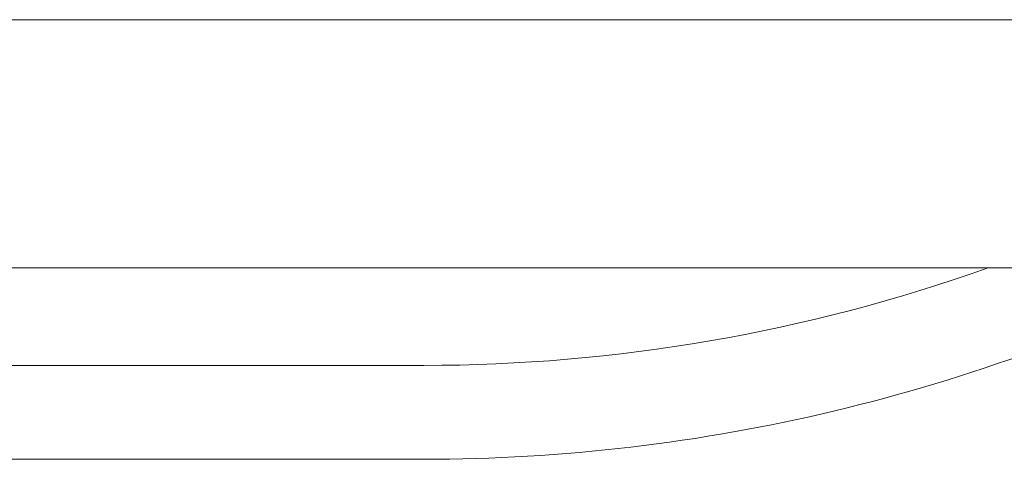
# Model space of a CAD drawing. Header units: millimetres. Extents: x -90830 to 24172, y -102460 to 73669.
# Tile 74 of 198: x -53014 to -52731, y 53275 to 53401. Entities that reach past the tile are written whole.
import ezdxf

# ---------------------------------------------------------------- set-up
doc = ezdxf.new("R2010")
doc.units = ezdxf.units.MM
doc.layers.add('at_Entity', color=253, linetype='Continuous', lineweight=9)

msp = doc.modelspace()

# ---------------------------------------------------------------- linework, layer by layer
at = {"layer": 'at_Entity'}
for p, q in [((-54100.76, 53401.35), (-52627.06, 53401.35)), ((-52627.06, 53401.3), (-54100.76, 53401.3)), ((-54100.76, 53330.15), (-52627.06, 53330.15)), ((-52897.77, 53302.17), (-53083.4, 53302.17)), ((-52897.77, 53275.24), (-53083.4, 53275.24))]:
    msp.add_line(p, q, dxfattribs=at)
for major_axis, end_param in [((0, -552.19), 0.44977), ((0, -525.25), 0.327874)]:
    msp.add_ellipse((-52897.77, 53827.43), major_axis=major_axis, ratio=0.957153, start_param=0, end_param=end_param, dxfattribs=at)

doc.saveas('drawing.dxf')
